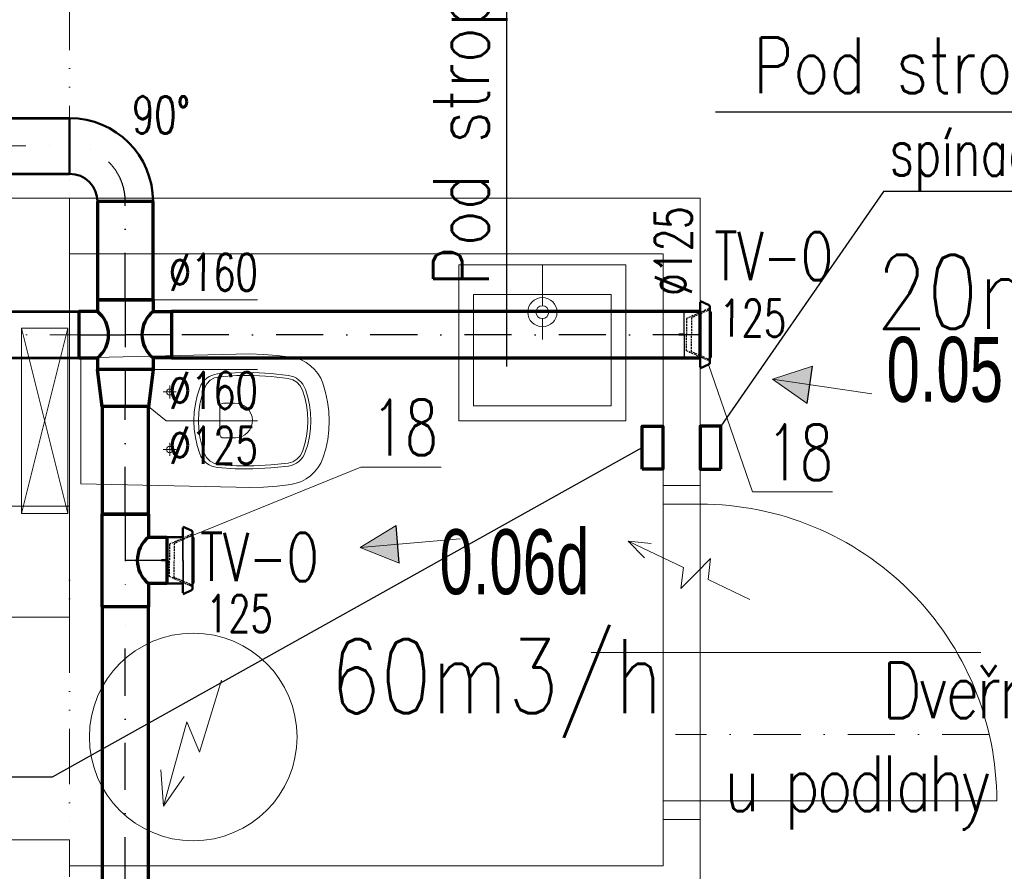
# Model space of a CAD drawing. Header units: millimetres. Extents: x -17045 to 252927, y -178787 to -18768.
# Tile 28 of 46: x 5761 to 8416, y -138403 to -136106. Entities that reach past the tile are written whole.
import ezdxf
from ezdxf.enums import TextEntityAlignment as Align

# ---------------------------------------------------------------- set-up
doc = ezdxf.new("R2010")
doc.units = ezdxf.units.MM
doc.header["$LTSCALE"] = 10
for name, pattern in [('1.PP - SLEPY_nové$0$JIS_09_15', [300, 150, -50, 0, -50, 0, -50]), ('DASHDOT', [25.4, 12.7, -6.35, 0, -6.35]), ('GESTRICHELT', [0.75, 0.5, -0.25])]:
    doc.linetypes.add(name, pattern=pattern)
for name, color, linetype, lineweight in [('1.PP - SLEPY_nové$0$1.PP - NÁVRH', 9, 'Continuous', 9), ('1.PP - SLEPY_nové$0$KCE NAD', 9, 'Continuous', 9), ('1.PP - SLEPY_nové$0$VÝPLNĚ', 9, 'Continuous', 9), ('1.PP - SLEPY_nové$0$ZAŘIZOVÁKY', 9, 'Continuous', 9), ('1_pismo', 4, 'Continuous', 25), ('Popis1', 3, 'Continuous', 30), ('TB_23_UT_2NP_DSP', 7, 'Continuous', 5), ('V-sipky', 7, 'Continuous', 40), ('V-tvarovky', 1, 'Continuous', 70), ('VZT rozměry', 6, 'Continuous', 30), ('VZT text', 100, 'Continuous', 30), ('VZT_BLOKY', 10, 'Continuous', 53), ('VZT_DIMENZE', 120, 'Continuous', 20), ('VZT_OSA', 255, 'DASHDOT', 13), ('VZT_pozice 02', 30, 'Continuous', 20)]:
    doc.layers.add(name, color=color, linetype=linetype, lineweight=lineweight)
doc.layers.add('VZT značky', color=170, linetype='Continuous')
doc.styles.add('1.PP - SLEPY_nové$0$MtXpl_Arial_Black', font='txt')
doc.styles.get("Standard").update_dxf_attribs({"font": 'simplex.shx', "width": 0.8})

# ---------------------------------------------------------------- blocks, each defined once
blk = doc.blocks.new('*U137', base_point=(160, 0))
at = {"color": 0, "lineweight": 50}
for p, q in [((0, 240), (0, 80)), ((0, 240), (0, 240)), ((0, 80), (0, 80)), ((80, 0), (240, 0)), ((80, 0), (80, 0)), ((240, 0), (240, 0))]:
    blk.add_line(p, q, dxfattribs=at)
at = {"color": 2, "linetype": 'DASHDOT', "lineweight": 25}
for p, q in [((0, 160), (0, 160)), ((160, 0), (160, 0))]:
    blk.add_line(p, q, dxfattribs=at)
at = {"color": 0, "lineweight": 50}
for radius in [240, 80]:
    blk.add_arc((0, 0), radius, 0, 90, dxfattribs=at)
at = {"color": 2, "linetype": 'DASHDOT', "lineweight": 25}
blk.add_arc((0, 0), 160, 0, 90, dxfattribs=at)
blk = doc.blocks.new('*U189', base_point=(93.75, 75))
at = {"color": 0, "linetype": 'ByBlock', "lineweight": -2}
for p, q in [((-62.5, 125), (62.5, 125)), ((-62.5, 75), (-62.5, 125)), ((62.5, 125), (62.5, 75)), ((-93.75, 75), (-62.5, 75)), ((-93.75, 75), (-93.75, -75)), ((62.5, 75), (93.75, 75)), ((93.75, 75), (93.75, -75)), ((-93.75, -75), (-62.5, -75)), ((-62.5, -75), (-62.5, -125)), ((62.5, -75), (93.75, -75)), ((62.5, -125), (62.5, -75)), ((-62.5, -125), (62.5, -125))]:
    blk.add_line(p, q, dxfattribs=at)
at = {"color": 2, "linetype": 'DASHDOT', "lineweight": 25}
for p, q in [((0, 125), (0, 0)), ((-93.75, 0), (93.75, 0)), ((0, -125), (0, 0))]:
    blk.add_line(p, q, dxfattribs=at)
at = {"color": 0, "linetype": 'ByBlock', "lineweight": -2}
for centre, start, end in [((0, 125), 218.65981, 321.34019), ((0, -125), 38.65981, 141.34019)]:
    blk.add_arc(centre, 80.04, start, end, dxfattribs=at)
blk = doc.blocks.new('*U190', base_point=(265.1649, 150))
at = {"color": 0, "linetype": 'ByBlock', "lineweight": -2}
for p, q in [((0, 150), (0, 0)), ((265.1649, 150), (0, 150)), ((265.1649, 0), (265.1649, 150)), ((0, 0), (265.1649, 0))]:
    blk.add_line(p, q, dxfattribs=at)
at = {"color": 2, "linetype": 'DASHDOT', "lineweight": 25}
blk.add_line((0, 75), (265.1649, 75), dxfattribs=at)
blk = doc.blocks.new('*U191', base_point=(1424.988304, 0))
at = {"color": 0, "linetype": 'ByBlock', "lineweight": -2}
for p, q in [((0, 125), (0, 0)), ((1424.988304, 125), (0, 125)), ((1424.988304, 0), (1424.988304, 125)), ((0, 0), (1424.988304, 0))]:
    blk.add_line(p, q, dxfattribs=at)
at = {"color": 2, "linetype": 'DASHDOT', "lineweight": 25}
blk.add_line((0, 62.5), (1424.988304, 62.5), dxfattribs=at)
blk = doc.blocks.new('*U192', base_point=(0, -75))
at = {"color": 0, "linetype": 'ByBlock', "lineweight": -2}
for p, q in [((0, 75), (100, 62.5)), ((0, 75), (0, -75)), ((0, 75), (0, 75)), ((100, 62.5), (100, -62.5)), ((100, 62.5), (100, 62.5)), ((100, -62.5), (0, -75)), ((0, -75), (0, -75)), ((100, -62.5), (100, -62.5))]:
    blk.add_line(p, q, dxfattribs=at)
at = {"color": 2, "linetype": 'DASHDOT', "lineweight": 25}
blk.add_line((0, 0), (100, 0), dxfattribs=at)
blk = doc.blocks.new('*U196', base_point=(125, 62.5))
at = {"color": 0, "linetype": 'ByBlock', "lineweight": -2}
for p, q in [((-62.5, 112.5), (62.5, 112.5)), ((-62.5, 62.5), (-62.5, 112.5)), ((62.5, 112.5), (62.5, 62.5)), ((-125, 62.5), (-62.5, 62.5)), ((-125, 62.5), (-125, -62.5)), ((62.5, 62.5), (125, 62.5)), ((125, 62.5), (125, -62.5)), ((125, -62.5), (-125, -62.5))]:
    blk.add_line(p, q, dxfattribs=at)
at = {"color": 2, "linetype": 'DASHDOT', "lineweight": 25}
for p, q in [((0, 112.5), (0, 0)), ((-125, 0), (125, 0))]:
    blk.add_line(p, q, dxfattribs=at)
at = {"color": 0, "linetype": 'ByBlock', "lineweight": -2}
blk.add_arc((0, 112.5), 80, 218.6598, 321.3402, dxfattribs=at)
blk = doc.blocks.new('*U197', base_point=(289.757612, 0))
at = {"color": 0, "linetype": 'ByBlock', "lineweight": -2}
for p, q in [((0, 125), (0, 0)), ((289.757612, 125), (0, 125)), ((289.757612, 0), (289.757612, 125)), ((0, 0), (289.757612, 0))]:
    blk.add_line(p, q, dxfattribs=at)
at = {"color": 2, "linetype": 'DASHDOT', "lineweight": 25}
blk.add_line((0, 62.5), (289.757612, 62.5), dxfattribs=at)
blk = doc.blocks.new('1.PP - SLEPY_nové')
at = {"layer": '1.PP - SLEPY_nové$0$1.PP - NÁVRH', "color": 9, "linetype": 'Continuous', "lineweight": 9, "ltscale": 0.1}
for p, q in [((1662.2, -55316.7), (1962.2, -55316.7)), ((1962.2, -55316.7), (3662.2, -55316.7)), ((1962.2, -56146.7), (1962.2, -55316.7)), ((3662.2, -55316.7), (3662.2, -56091.7)), ((3562.2, -55466.7), (1962.2, -55466.7)), ((3562.2, -56091.7), (3562.2, -55466.7)), ((3562.2, -56091.7), (3662.2, -56091.7)), ((1762.2, -56146.7), (1962.2, -56146.7)), ((1962.2, -56146.7), (1962.2, -56446.7)), ((1962.2, -56446.7), (1762.2, -56446.7)), ((3562.2, -56991.7), (3662.2, -56991.7)), ((3562.2, -57116.7), (3562.2, -56991.7)), ((3662.2, -56991.7), (3662.2, -57266.7)), ((1962.2, -57046.7), (1762.2, -57046.7)), ((1962.2, -57046.7), (1962.2, -57146.7)), ((3562.2, -57116.7), (1962.2, -57116.7))]:
    blk.add_line(p, q, dxfattribs=at)
at = {"layer": '1.PP - SLEPY_nové$0$KCE NAD', "color": 9, "linetype": '1.PP - SLEPY_nové$0$JIS_09_15', "lineweight": 9, "ltscale": 0.1}
for p, q in [((1961.7, -54166.7), (1961.7, -55316.7)), ((1962.2, -56146.7), (1962.2, -57046.7))]:
    blk.add_line(p, q, dxfattribs=at)
at = {"layer": '1.PP - SLEPY_nové$0$VÝPLNĚ', "color": 9, "linetype": 'Continuous', "lineweight": 9, "ltscale": 0.1}
for p, q in [((3562.2, -56091.7), (3562.2, -56991.7)), ((3662.2, -56091.7), (3662.2, -56991.7)), ((3562.2, -56141.7), (3662.2, -56141.7)), ((3368.8, -56541.7), (4418.8, -56541.7)), ((3562.2, -56941.7), (3662.2, -56941.7)), ((3562.2, -56941.7), (3562.2, -56991.7)), ((3662.2, -56941.7), (4462.2, -56941.7))]:
    blk.add_line(p, q, dxfattribs=at)
blk.add_arc((3662.2, -56941.7), 800, 0, 90, dxfattribs=at)
at = {"layer": '1.PP - SLEPY_nové$0$ZAŘIZOVÁKY', "color": 9, "linetype": 'Continuous', "lineweight": 9, "ltscale": 0.1}
for p, q in [((3011.4, -55496.7), (3462.2, -55496.7)), ((3011.4, -55496.7), (3011.4, -55916.7)), ((3236.8, -55606.7), (3236.8, -55496.7)), ((3462.2, -55496.7), (3462.2, -55840.7)), ((3462.2, -55496.7), (3462.2, -55916.7)), ((3051.4, -55576.7), (3051.4, -55876.7)), ((3422.2, -55576.7), (3051.4, -55576.7)), ((3422.2, -55876.7), (3422.2, -55576.7)), ((3219.6, -55623.9), (3162.9, -55623.9)), ((3176.7, -55623.9), (3449.3, -55624.5)), ((3254, -55623.9), (3310.7, -55623.9)), ((3236.8, -55641.1), (3236.8, -55697.8)), ((1957.2, -55666.7), (1832.2, -55666.7)), ((1832.2, -55666.7), (1957.2, -56166.7)), ((1957.2, -55666.7), (1832.2, -56166.7)), ((1832.2, -56166.7), (1832.2, -55666.7)), ((1957.2, -56166.7), (1957.2, -55666.7)), ((1992.2, -56086.7), (1992.2, -55746.7)), ((3051.4, -55876.7), (3422.2, -55876.7)), ((3462.2, -55916.7), (3011.4, -55916.7)), ((1957.2, -56166.7), (1832.2, -56166.7)), ((2371.4, -56616.7), (2312.5, -56810.5)), ((2278.4, -56728.6), (2215, -56955.8)), ((2312.5, -56810.5), (2278.4, -56728.6)), ((2215, -56955.8), (2208.4, -56858.4)), ((2215, -56955.8), (2271.1, -56875.9))]:
    blk.add_line(p, q, dxfattribs=at)
for points in [[(1992.2, -55746.7), (2411.4, -55737.1), (2448.4, -55736.7), (2485.3, -55737.9), (2522.1, -55740.6), (2558.8, -55745), (2573.1, -55748), (2586.9, -55752.9), (2599.8, -55759.7), (2611.7, -55768.2), (2622.4, -55778.2), (2631.6, -55789.6), (2639.1, -55802.1), (2644.9, -55815.5), (2652.4, -55840.2), (2657.8, -55865.4), (2661.1, -55890.9), (2662.2, -55916.7), (2662.3, -55916.1), (2661.2, -55941.9), (2658, -55967.4), (2652.6, -55992.6), (2645.1, -56017.3), (2639.4, -56030.8), (2631.8, -56043.4), (2622.6, -56054.9), (2612, -56065), (2600, -56073.5), (2587, -56080.3), (2573.2, -56085.3), (2558.8, -56088.3), (2522.1, -56092.7), (2485.3, -56095.4), (2448.4, -56096.6), (2411.4, -56096.2), (1992.2, -56086.7)], [(2231.7, -55847.8), (2228.5, -55847.1), (2225.7, -55845.2), (2223.9, -55842.4), (2223.3, -55839.1), (2223.9, -55835.8), (2225.8, -55833), (2228.6, -55831.2), (2231.9, -55830.5), (2235.2, -55831.2), (2238, -55833), (2239.9, -55835.8), (2240.5, -55839.1), (2239.9, -55842.4), (2238, -55845.2), (2235.2, -55847.1), (2231.9, -55847.8), (2231.7, -55847.8)], [(2231.9, -55856.7), (2231.9, -55839.1), (2231.9, -55821.5)], [(2249.5, -55839.1), (2231.9, -55839.1), (2214.3, -55839.1)], [(2249.5, -55994.1), (2231.9, -55994.1), (2214.3, -55994.1)], [(2231.7, -56002.8), (2228.5, -56002.1), (2225.7, -56000.2), (2223.9, -55997.4), (2223.3, -55994.1), (2223.9, -55990.8), (2225.8, -55988), (2228.6, -55986.2), (2231.9, -55985.5), (2235.2, -55986.2), (2238, -55988), (2239.9, -55990.8), (2240.5, -55994.1), (2239.9, -55997.4), (2238, -56000.2), (2235.2, -56002.1), (2231.9, -56002.8), (2231.7, -56002.8)], [(2231.9, -56011.7), (2231.9, -55994.1), (2231.9, -55976.5)]]:
    blk.add_lwpolyline(points, dxfattribs=at)
for points in [[(2551.9, -56038.8), (2504.3, -56044), (2456.4, -56046.5), (2408.6, -56046), (2360.8, -56042.8), (2352.9, -56041.4), (2345.3, -56039), (2338, -56035.5), (2331.4, -56031.1), (2325.4, -56025.7), (2320.2, -56019.6), (2316, -56012.8), (2312.8, -56005.5), (2306, -55983.8), (2301.1, -55961.7), (2298.2, -55939.2), (2297.2, -55916.5), (2298.2, -55893.9), (2301.2, -55871.4), (2306.2, -55849.3), (2313, -55827.7), (2316.3, -55820.4), (2320.5, -55813.6), (2325.7, -55807.5), (2331.7, -55802.2), (2338.3, -55797.7), (2345.5, -55794.3), (2353.1, -55791.8), (2361, -55790.5), (2408.7, -55787.3), (2456.6, -55786.9), (2504.3, -55789.3), (2551.9, -55794.5), (2559.5, -55796.1), (2566.8, -55798.7), (2573.7, -55802.3), (2580.1, -55806.9), (2585.8, -55812.2), (2590.7, -55818.3), (2594.7, -55824.9), (2597.8, -55832.1), (2604, -55852.7), (2608.5, -55873.8), (2611.2, -55895.1), (2612.2, -55916.7), (2611.2, -55938.2), (2608.5, -55959.6), (2604, -55980.6), (2597.7, -56001.2), (2594.7, -56008.4), (2590.6, -56015.1), (2585.7, -56021.1), (2580.1, -56026.5), (2573.7, -56031), (2566.8, -56034.6), (2559.5, -56037.2), (2551.9, -56038.8)], [(2365.6, -56035.2), (2352.6, -56032.1), (2340.9, -56025.6), (2331.5, -56016.1), (2325.1, -56004.3), (2318.2, -55983), (2313.2, -55961.2), (2310.2, -55939), (2309.2, -55916.6), (2310.3, -55894.2), (2313.3, -55872), (2318.4, -55850.1), (2325.4, -55828.8), (2331.8, -55817.1), (2341.2, -55807.7), (2352.9, -55801.1), (2365.8, -55798.1), (2412.2, -55795.1), (2458.7, -55794.9), (2505.2, -55797.4), (2551.4, -55802.5), (2563.9, -55806.1), (2575.1, -55812.9), (2583.9, -55822.4), (2589.9, -55834), (2596.1, -55854.1), (2600.6, -55874.7), (2603.3, -55895.6), (2604.2, -55916.7), (2603.3, -55937.7), (2600.6, -55958.6), (2596.1, -55979.2), (2589.9, -55999.3), (2583.9, -56010.9), (2575.1, -56020.4), (2563.9, -56027.2), (2551.4, -56030.8), (2505.1, -56036), (2458.6, -56038.4), (2412.1, -56038.2), (2365.6, -56035.2)], [(2367, -55879.1), (2367.8, -55875.3), (2370, -55872), (2373.2, -55869.9), (2377, -55869.1), (2407, -55869.1), (2416.2, -55869.8), (2425, -55872.3), (2433.2, -55876.5), (2440.5, -55882.2), (2446.5, -55889.2), (2451, -55897.2), (2453.9, -55906), (2455, -55915.1), (2454.3, -55924.3), (2451.8, -55933.2), (2447.6, -55941.4), (2441.9, -55948.6), (2434.9, -55954.7), (2426.8, -55959.2), (2418.1, -55962), (2409, -55963.1), (2407, -55963.1), (2377, -55963.1), (2373.2, -55962.4), (2370, -55960.2), (2367.8, -55956.9), (2367, -55953.1), (2367, -55879.1)]]:
    blk.add_lwpolyline(points, close=True, dxfattribs=at)
for centre, radius in [((3236.9, -55624), 39.4), ((2295.4, -56769.5), 280)]:
    blk.add_circle(centre, radius, dxfattribs=at)
blk.add_arc((3236.8, -55623.9), 17.2, 0, 360, dxfattribs=at)
at = {"layer": '1.PP - SLEPY_nové$0$1.PP - NÁVRH', "color": 9, "lineweight": 9, "ltscale": 0.1, "style": '1.PP - SLEPY_nové$0$MtXpl_Arial_Black', "width": 0.69}
for s, p in [('0.05', (4164.9, -55865.7)), ('0.06d', (2959.5, -56384.5))]:
    blk.add_text(s, height=175, dxfattribs=at).set_placement(p)
blk = doc.blocks.new('*U198', base_point=(2272.711055, 0))
at = {"color": 0, "linetype": 'ByBlock', "lineweight": -2}
for p, q in [((0, 125), (0, 0)), ((2272.711055, 125), (0, 125)), ((2272.711055, 0), (2272.711055, 125)), ((0, 0), (2272.711055, 0))]:
    blk.add_line(p, q, dxfattribs=at)
at = {"color": 2, "linetype": 'DASHDOT', "lineweight": 25}
blk.add_line((0, 62.5), (2272.711055, 62.5), dxfattribs=at)
blk = doc.blocks.new('*U166', base_point=(620.052934, 76.999998))
at = {"color": 0, "linetype": 'ByBlock', "lineweight": 0}
for p, q in [((278.000029, 76.999998), (304.513255, 153.999998)), ((331.026481, 76.999998), (304.513255, 153.999998)), ((100.000029, 76.999998), (278.000029, 76.999998)), ((331.026481, 76.999998), (357.539708, -0.000002)), ((357.539708, -0.000002), (384.052934, 76.999998)), ((384.052934, 76.999998), (620.052934, 76.999998)), ((620.052934, 76.999998), (535.879199, 107.513298)), ((620.052934, 76.999998), (535.879199, 46.486697))]:
    blk.add_line(p, q, dxfattribs=at)

msp = doc.modelspace()

# ---------------------------------------------------------------- hatches: boundary and pattern name
at = {"layer": 'VZT značky', "extrusion": (0, 0, -1)}
h = msp.add_hatch(color=256, dxfattribs=at)
h.dxf.hatch_style = 1
h.paths.add_polyline_path([(-7790.4, -137076), (-7891.3, -137090.7), (-7898.7, -137040.3)])
h.paths.add_polyline_path([(-7790.4, -137076), (-7884, -137141.2), (-7891.3, -137090.7)])
h = msp.add_hatch(color=256, dxfattribs=at)
h.dxf.hatch_style = 1
h.paths.add_polyline_path([(-6678.5, -137529.5), (-6780.1, -137520.8), (-6775.7, -137470)])
h.paths.add_polyline_path([(-6678.5, -137529.5), (-6784.5, -137571.6), (-6780.1, -137520.8)])

# ---------------------------------------------------------------- linework, layer by layer
at = {"layer": '1_pismo'}
for points in [[(7073.3, -135684.2), (7073.3, -137042)], [(8994.7, -136355.9), (7636.8, -136355.9)], [(8879.4, -136569.6), (8090.2, -136569.7), (7651.6, -137202.3)], [(5060.1, -138148.5), (5849.2, -138148.5), (7439.4, -137260.4)]]:
    msp.add_lwpolyline(points, dxfattribs=at)
at = {"layer": 'TB_23_UT_2NP_DSP', "color": 180, "linetype": 'ByBlock', "lineweight": 50}
for p, q in [((7596.4, -136868.2), (7595.5, -136868.2)), ((7595.5, -136893.4), (7595.5, -136868.2)), ((7596.4, -136865.3), (7618.6, -136875.3)), ((7552.6, -136893.4), (7595.5, -136893.4)), ((7621.4, -136891.3), (7621.4, -136879.1)), ((7621.4, -136955.9), (7621.4, -136891.6)), ((7624.3, -136896.9), (7624.3, -136956)), ((7621.4, -136955.9), (7621.4, -137020.3)), ((7624.3, -137014.9), (7624.3, -136955.9)), ((7552.6, -137018.4), (7595.5, -137018.4)), ((7595.5, -137018.4), (7595.5, -137043.6)), ((7621.4, -137020.5), (7621.4, -137032.7)), ((7596.4, -137043.6), (7595.5, -137043.6)), ((7596.4, -137046.5), (7618.6, -137036.5)), ((6201.8, -137476.8), (6200.9, -137476.8)), ((6200.9, -137501.9), (6200.9, -137476.8)), ((6201.7, -137473.8), (6224, -137483.8)), ((6158, -137501.9), (6200.9, -137501.9)), ((6226.8, -137499.9), (6226.8, -137487.6)), ((6226.8, -137564.4), (6226.8, -137500.1)), ((6229.7, -137505.4), (6229.7, -137564.5)), ((6226.8, -137564.4), (6226.8, -137628.8)), ((6229.7, -137623.4), (6229.7, -137564.4)), ((6158, -137626.9), (6200.9, -137626.9)), ((6200.9, -137626.9), (6200.9, -137652.1)), ((6226.8, -137629), (6226.8, -137641.3)), ((6201.8, -137652.1), (6200.9, -137652.1)), ((6201.7, -137655.1), (6224, -137645))]:
    msp.add_line(p, q, dxfattribs=at)
at = {"layer": 'TB_23_UT_2NP_DSP', "color": 7, "linetype": 'ByBlock', "lineweight": 25}
for p, q in [((7596.4, -136955.9), (7596.4, -136865.3)), ((7552.6, -136955.9), (7552.6, -136893.4)), ((7595.5, -136955.9), (7595.5, -136893.4)), ((7552.6, -136954.3), (7538, -136954.3)), ((7538, -136954.3), (7538, -136956)), ((7538, -136957.5), (7538, -136955.9)), ((7552.6, -136957.5), (7538, -136957.5)), ((7552.6, -136955.9), (7552.6, -137018.4)), ((7595.5, -136955.9), (7595.5, -137015.7)), ((7596.4, -136955.9), (7596.4, -137046.5)), ((6201.8, -137564.4), (6201.8, -137473.8)), ((6158, -137564.4), (6158, -137501.9)), ((6200.9, -137564.4), (6200.9, -137501.9)), ((6158, -137562.8), (6143.4, -137562.8)), ((6143.4, -137562.8), (6143.4, -137564.5)), ((6143.4, -137566), (6143.4, -137564.4)), ((6158, -137566), (6143.4, -137566)), ((6158, -137564.4), (6158, -137626.9)), ((6200.9, -137564.4), (6200.9, -137624.2)), ((6201.8, -137564.4), (6201.8, -137655.1))]:
    msp.add_line(p, q, dxfattribs=at)
at = {"layer": 'TB_23_UT_2NP_DSP', "color": 7, "linetype": 'GESTRICHELT', "lineweight": 25}
for p, q in [((7618.1, -136886.2), (7559.2, -136912.2)), ((7615.5, -136891.2), (7572.2, -136910.2)), ((7559.2, -136912.2), (7559.2, -136955.9)), ((7572.2, -136910.2), (7572.2, -136956)), ((7559.2, -136999.7), (7559.2, -136955.9)), ((7572.2, -137001.7), (7572.2, -136955.9)), ((7618.1, -137025.7), (7559.2, -136999.7)), ((7615.5, -137020.7), (7572.2, -137001.7)), ((6223.5, -137494.7), (6164.6, -137520.7)), ((6220.9, -137499.7), (6177.6, -137518.7)), ((6164.6, -137520.7), (6164.6, -137564.4)), ((6177.6, -137518.7), (6177.6, -137564.5)), ((6164.6, -137608.2), (6164.6, -137564.4)), ((6177.6, -137610.2), (6177.6, -137564.4)), ((6223.5, -137634.2), (6164.6, -137608.2)), ((6220.9, -137629.2), (6177.6, -137610.2))]:
    msp.add_line(p, q, dxfattribs=at)
at = {"layer": 'TB_23_UT_2NP_DSP', "color": 41, "linetype": 'ByBlock', "lineweight": 200}
for p, q in [((7596.4, -136955.9), (7596.4, -136955.9)), ((7596.4, -136955.9), (7596.4, -136955.9)), ((6201.8, -137564.4), (6201.8, -137564.4)), ((6201.8, -137564.4), (6201.8, -137564.4))]:
    msp.add_line(p, q, dxfattribs=at)
at = {"layer": 'TB_23_UT_2NP_DSP', "color": 40, "linetype": 'ByBlock', "lineweight": 70}
for points in [[(7439.4, -137318.5), (7439.4, -137202.3), (7495.5, -137202.3), (7495.5, -137318.5)], [(7651.6, -137318.5), (7651.6, -137202.3), (7595.5, -137202.3), (7595.5, -137318.5)]]:
    msp.add_lwpolyline(points, close=True, dxfattribs=at)
at = {"layer": 'TB_23_UT_2NP_DSP', "color": 7, "linetype": 'GESTRICHELT', "lineweight": 25}
for centre, start, end in [((7618, -136896.9), 70.9822, 113.641), ((7615.3, -136880.6), 296.442, 356.183), ((7618, -137014.9), 246.359, 289.0178), ((7615.3, -137031.3), 3.817, 63.558), ((6223.4, -137505.4), 70.9822, 113.641), ((6220.7, -137489.1), 296.442, 356.183), ((6223.4, -137623.4), 246.359, 289.0178), ((6220.7, -137639.8), 3.817, 63.558)]:
    msp.add_arc(centre, 6.25, start, end, dxfattribs=at)
at = {"layer": 'TB_23_UT_2NP_DSP', "color": 180, "linetype": 'ByBlock', "lineweight": 50}
for centre, start, end in [((7615.3, -136880.6), 0.8716, 57.4499), ((7618, -136896.9), 0, 54.4241), ((7618, -137014.9), 305.5759, 0), ((7615.3, -137031.3), 302.5501, 359.1284), ((6220.7, -137489.1), 0.8716, 57.4499), ((6223.4, -137505.4), 0, 54.4241), ((6223.4, -137623.4), 305.5759, 0), ((6220.7, -137639.8), 302.5501, 359.1284)]:
    msp.add_arc(centre, 6.25, start, end, dxfattribs=at)
at = {"layer": 'VZT značky', "linetype": 'ByBlock', "lineweight": 13, "extrusion": (0, 0, -1)}
for p, q in [((7790.4, -137076), (7898.7, -137040.3)), ((7790.4, -137076), (8058.6, -137115.1)), ((7790.4, -137076), (7884, -137141.2)), ((6678.5, -137529.5), (6775.7, -137470)), ((6678.5, -137529.5), (6948.5, -137506.3)), ((6678.5, -137529.5), (6784.5, -137571.6))]:
    msp.add_line(p, q, dxfattribs=at)
at = {"layer": 'VZT značky', "extrusion": (0, 0, -1)}
for points in [[(-7884, -137141.2), (-7898.7, -137040.3)], [(-6784.5, -137571.6), (-6775.7, -137470)]]:
    msp.add_lwpolyline(points, dxfattribs=at)
at = {"layer": 'VZT_BLOKY'}
for points in [[(2452.3, -136372), (5895.5, -136372)], [(2452.3, -136522), (5895.5, -136522)], [(5588.4, -136893.4), (5920.5, -136893.4)], [(5588.4, -137018.4), (5920.5, -137018.4)]]:
    msp.add_lwpolyline(points, dxfattribs=at)
at = {"layer": 'VZT_DIMENZE'}
for points in [[(7595.5, -136880.8), (7595.5, -136592.6)], [(6120.5, -136862.2), (6401.7, -136862.2)], [(7595.5, -137015.7), (7595.5, -137339.4)], [(7595.5, -137018.4), (7595.5, -137340.6)], [(6120.5, -137049.7), (6401.7, -137049.7)], [(6108, -137149.7), (6155.5, -137187.9), (6401.7, -137187.9)]]:
    msp.add_lwpolyline(points, dxfattribs=at)
at = {"layer": 'VZT_OSA'}
for points in [[(2855.5, -136447), (5895.5, -136447)], [(5588.4, -136955.9), (5920.5, -136955.9)], [(9645.5, -137487.9), (9645.5, -138034.4), (7529.2, -138034.4)]]:
    msp.add_lwpolyline(points, dxfattribs=at)
at = {"layer": 'VZT_pozice 02'}
for points in [[(7618.6, -137036.5), (7736.6, -137379.3), (7952.5, -137379.3)], [(6226.8, -137497.5), (6681.1, -137312.7), (6897, -137312.7)]]:
    msp.add_lwpolyline(points, dxfattribs=at)

# ---------------------------------------------------------------- block references
at = {"layer": 'V-sipky', "lineweight": 0, "xscale": -0.7, "yscale": 0.7, "zscale": 0.7, "rotation": 334.4503370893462}
msp.add_blockref('*U166', (7401.5, -137512.7), dxfattribs=at)
at = {"layer": 'V-tvarovky'}
for name, p, rotation in [('1.PP - SLEPY_nové', (3932.9, -81271.2), 0.0004583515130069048), ('*U190', (5970.5, -136597), 90.00045835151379), ('*U189', (6120.5, -137049.7), 270.0004583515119), ('*U191', (6170.5, -136893.4), 180.0004583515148), ('*U192', (5970.5, -137049.7), 270.0004583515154), ('*U197', (6108, -137149.7), 90.00045835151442), ('*U196', (6108, -137689.4), 270.0004583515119), ('*U198', (6108, -137689.4), 90.00045835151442)]:
    msp.add_blockref(name, p, dxfattribs=dict(at, rotation=rotation))
at = {"layer": 'V-tvarovky', "xscale": 0.9375, "yscale": 0.9375, "zscale": 0.9375}
msp.add_blockref('*U137', (6045.5, -136597), dxfattribs=at)

# ---------------------------------------------------------------- texts
at = {"layer": '1_pismo', "char_height": 150, "width": 2446.257}
for s, insert, attachment_point, rotation in [('Pod stropem', (6875.8, -135781.7), 3, 90), ('Pod stropem', (8782.6, -136154.3), 3, 0), ('{\\T0.9;Dveřní mřížka\\Pu podlahy 325x125}', (9080.9, -138290.3), 9, 360)]:
    msp.add_mtext(s, dxfattribs=dict(at, insert=insert, attachment_point=attachment_point, rotation=rotation))
at = {"layer": 'Popis1', "width": 0.8}
for s, p in [('20m3/h', (8520.4, -136940.1)), ('60m3/h', (7046.3, -137976.8))]:
    msp.add_text(s, height=200, rotation=0.0205, dxfattribs=at).set_placement(p, align=Align.CENTER)
at = {"layer": 'VZT rozměry', "width": 0.7}
for p in [(7647.5, -136960.9), (6263, -137757.8)]:
    msp.add_text('125', height=100, rotation=359.8692, dxfattribs=at).set_placement(p)
at = {"layer": 'VZT text', "width": 0.7}
for s, p in [('spínač VZT', (8106.3, -136526.9)), ('TV-O', (7633.6, -136808.5)), ('TV-O', (6246.8, -137619.9))]:
    msp.add_text(s, height=130, rotation=359.8692, dxfattribs=at).set_placement(p)
at = {"layer": 'VZT_DIMENZE', "width": 0.7}
for s, rotation, p in [('90°', 359.8692, (6063.6, -136413)), ('%%C125', 89.8692, (7573.1, -136850.5)), ('%%C160', 359.8692, (6162.8, -136837.3)), ('%%C160', 359.8692, (6162.8, -137156)), ('%%C125', 359.8692, (6162.8, -137303.7))]:
    msp.add_text(s, height=100, rotation=rotation, dxfattribs=at).set_placement(p)
at = {"layer": 'VZT_pozice 02', "width": 0.7}
for rotation, p in [(0.1317, (6709.4, -137281.3)), (359.8692, (7774.2, -137347.7))]:
    msp.add_text('18', height=150, rotation=rotation, dxfattribs=at).set_placement(p)

doc.saveas('drawing.dxf')
